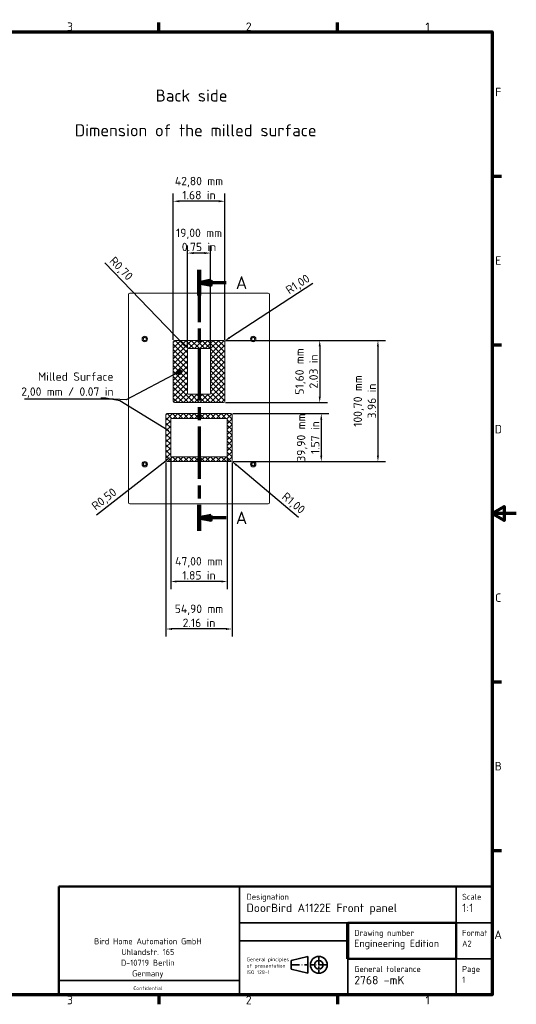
# Model space of a CAD drawing. Header units: millimetres. Extents: x 0 to 1188, y 0 to 840.
# Tile 15 of 15: x 776 to 1188, y 12 to 830. Entities that reach past the tile are written whole.
import ezdxf

# ---------------------------------------------------------------- set-up
doc = ezdxf.new("R2010")
doc.units = ezdxf.units.MM
doc.header["$LTSCALE"] = 2
doc.linetypes.add('CHAIN', pattern=[0.3543, 0.2362, -0.0295, 0.0591, -0.0295])
doc.linetypes.add('DASH_DOT', pattern=[0.37, 0.24, -0.06, 0.01, -0.06])
for name, color, linetype, lineweight in [('Bemaßung (ISO)', 7, 'Continuous', 25), ('Rahmen (ISO)', 7, 'Continuous', 70), ('Schnittlinie (ISO)', 7, 'CHAIN', 70), ('Schraffur (ISO)', 7, 'Continuous', 18), ('Sichtbar (ISO)', 7, 'Continuous', 50), ('Symbol (ISO)', 7, 'Continuous', 25), ('Titel (ISO)', 7, 'Continuous', 50)]:
    doc.layers.add(name, color=color, linetype=linetype, lineweight=lineweight)
doc.styles.add('Bezeichnungstext (DIN)', font='isocpeur.ttf')
doc.styles.add('Notiztext (DIN)', font='isocpeur.ttf')
doc.dimstyles.new('Standard (DIN)', dxfattribs={"dimscale": 2, "dimtxt": 3.5, "dimasz": 2.5, "dimexe": 3.175, "dimexo": 0.8, "dimgap": 0.8, "dimtad": 1, "dimrnd": 1e-08, "dimzin": 0, "dimtxsty": 'Notiztext (DIN)', "dimcen": 0.09, "dimdle": 10, "dimclrd": 256, "dimclre": 256, "dimclrt": 256, "dimadec": 0, "dimazin": 0, "dimtfac": 1, "dimtmove": 0, "dimatfit": 3, "dimfxl": 1, "dimtolj": 1, "dimtzin": 0, "dimlwd": -1, "dimlwe": -1, "dimarcsym": 0})
doc.dimstyles.new('Standard - Methode 2a (DIN)$7', dxfattribs={"dimscale": 2, "dimtxt": 3.5, "dimasz": 2.5, "dimexe": 3.175, "dimexo": 0.8, "dimgap": 0.8, "dimtad": 1, "dimtih": 1, "dimtoh": 1, "dimrnd": 1e-08, "dimtxsty": 'Notiztext (DIN)', "dimcen": 0.09, "dimdle": 10, "dimclrd": 256, "dimclre": 256, "dimclrt": 256, "dimazin": 2, "dimtfac": 1, "dimtmove": 0, "dimatfit": 3, "dimfxl": 1, "dimtolj": 1, "dimlwd": -1, "dimlwe": -1, "dimarcsym": 0})
pattern_1 = [(45, (0, 0), (-2.245064, 2.245064), [])]
pattern_2 = [(135, (0, 0), (-2.245064, -2.245064), [])]

# ---------------------------------------------------------------- blocks, each defined once
blk = doc.blocks.new('Ränder Vorgaberahmen')
at = {"layer": 'Rahmen (ISO)'}
for p, q in [((445.5, 410), (445.5, 413.9)), ((519.75, 410), (519.75, 413.9)), ((584, 350), (587.9, 350)), ((584, 280), (587.9, 280)), ((584, 140), (587.9, 140)), ((584, 70), (587.9, 70)), ((445.5, 10), (445.5, 6.1)), ((519.75, 10), (519.75, 6.1))]:
    blk.add_line(p, q, dxfattribs=at)
at = {"layer": 'Rahmen (ISO)', "flags": 128}
for points in [[(10, 10), (10, 410), (584, 410), (584, 10), (10, 10)], [(594, 210), (584, 210), (589, 212.89), (589, 207.11), (584, 210)]]:
    blk.add_lwpolyline(points, dxfattribs=at)
at = {"layer": 'Rahmen (ISO)', "char_height": 3.5, "attachment_point": 7, "style": 'Notiztext (DIN)'}
for s, insert in [('3', (407.45, 410.4)), ('2', (481.7, 410.4)), ('1', (556.3, 410.4)), ('F', (585.23, 383.25)), ('E', (585.23, 313.25)), ('D', (585.05, 243.25)), ('C', (585.23, 173.25)), ('B', (585.05, 103.25)), ('A', (584.88, 33.25)), ('3', (407.45, 6.1)), ('2', (481.7, 6.1)), ('1', (556.3, 6.1))]:
    blk.add_mtext(s, dxfattribs=dict(at, insert=insert))
blk = doc.blocks.new('Schriftfelder BHA')
at = {"layer": 'Titel (ISO)'}
for p, q in [((404.17, 115.19), (224.17, 115.19)), ((224.17, 115.19), (224.17, 70.19)), ((404.17, 70.19), (404.17, 115.19)), ((344.17, 100.19), (389.17, 100.19)), ((389.17, 100.19), (389.17, 85.19)), ((389.17, 85.19), (344.17, 85.19)), ((404.17, 70.19), (224.17, 70.19))]:
    blk.add_line(p, q, dxfattribs=at)
at = {"layer": 'Titel (ISO)', "lineweight": 35}
for p, q in [((344.17, 115.19), (299.17, 115.19)), ((299.17, 115.19), (299.17, 100.19)), ((389.17, 115.19), (344.17, 115.19)), ((389.17, 115.19), (389.17, 100.19)), ((389.17, 115.19), (404.17, 115.19)), ((299.17, 100.19), (404.17, 100.19)), ((299.17, 100.19), (299.17, 92.69)), ((389.17, 100.19), (389.17, 85.19)), ((344.17, 92.69), (299.17, 92.69)), ((299.17, 92.69), (299.17, 85.19)), ((320.62, 84.44), (327.62, 86.19)), ((327.62, 86.19), (327.62, 79.19)), ((299.17, 85.19), (299.17, 70.19)), ((320.62, 84.44), (320.62, 80.94)), ((389.17, 85.19), (344.17, 85.19)), ((344.17, 85.19), (344.17, 70.19)), ((389.17, 85.19), (404.17, 85.19)), ((389.17, 85.19), (389.17, 70.19)), ((320.62, 80.94), (327.62, 79.19)), ((299.17, 76.19), (224.17, 76.19))]:
    blk.add_line(p, q, dxfattribs=at)
at = {"layer": 'Titel (ISO)', "lineweight": 70}
blk.add_line((344.17, 85.19), (344.17, 100.19), dxfattribs=at)
at = {"layer": 'Titel (ISO)', "linetype": 'CHAIN', "lineweight": 35, "ltscale": 8.333956}
blk.add_line((332.17, 86.44), (332.17, 78.94), dxfattribs=at)
at = {"layer": 'Titel (ISO)', "linetype": 'DASH_DOT', "lineweight": 35, "ltscale": 7.980321}
for p, q in [((320.37, 82.69), (327.87, 82.69)), ((335.92, 82.69), (328.42, 82.69))]:
    blk.add_line(p, q, dxfattribs=at)
at = {"layer": 'Titel (ISO)', "lineweight": 35}
for radius in [3.5, 1.75]:
    blk.add_circle((332.17, 82.69), radius, dxfattribs=at)
at = {"layer": 'Titel (ISO)', "style": 'Notiztext (DIN)'}
for s, insert, char_height, attachment_point, line_spacing_factor in [('{\\H0.71429x;Designation\\P\\H1.4x;DoorBird A1122E Front panel }', (302.17, 112.19), 3.5, 1, 0.986474), ('{\\H0.71429x;Scale\\P\\H1.4x;1:1}', (391.67, 112.19), 3.5, 1, 0.986474), ('{\\H0.71429x;Drawing number\\P\\H1.2x;Engineering Edition}', (346.9, 97.19), 3.5, 1, 0.987666), ('\\fISOCPEUR|b0|i0;{\\H2.5000;Format\\P}\\fISOCPEUR|b0|i0;{\\H2.5000;A2}', (391.67, 97.19), 2.5, 1, 1.068348), ('\\fISOCPEUR|b0|i0;{\\H2.5000;Bird Home Automation GmbH\\P}\\fISOCPEUR|b0|i0;{\\H2.5000;Uhlandstr. 165\\P}\\fISOCPEUR|b0|i0;{\\H2.5000;D-10719 Berlin\\P}\\fISOCPEUR|b0|i0;{\\H2.5000;Germany\\P}', (261.17, 93.71), 2.5, 2, 1.068348), ('\\fISOCPEUR|b0|i0;{\\H1.5000;General pinciples\\P}\\fISOCPEUR|b0|i0;{\\H1.5000;of presentation\\P}\\fISOCPEUR|b0|i0;{\\H1.5000;ISO 128-1}', (302.17, 85.69), 1.5, 1, 1.068348), ('{\\H0.71429x;General tolerance\\P\\H1.4x;2768 -mK}', (346.9, 82.19), 3.5, 1, 0.986474), ('\\fISOCPEUR|b0|i0;{\\H2.5000;Page\\P}\\fISOCPEUR|b0|i0;{\\H2.5000;1}', (391.67, 82.19), 2.5, 1, 1.068348)]:
    blk.add_mtext(s, dxfattribs=dict(at, insert=insert, char_height=char_height, attachment_point=attachment_point, line_spacing_factor=line_spacing_factor))
at = {"layer": 'Titel (ISO)', "insert": (255.17, 73.69), "char_height": 1.5, "attachment_point": 1, "style": 'Notiztext (DIN)'}
blk.add_mtext('\\fISOCPEUR|b0|i0;{\\H1.5000;Confidential}', dxfattribs=at)
blk = doc.blocks.new('*D6')
at = {"layer": 'Bemaßung (ISO)', "transparency": 16777216}
for p, q in [((903.09, 564.28), (903.09, 685.65)), ((940.89, 679.3), (908.09, 679.3)), ((945.89, 564.28), (945.89, 685.65))]:
    blk.add_line(p, q, dxfattribs=at)
for points in [[(908.09, 680.13), (908.09, 678.46), (903.09, 679.3)], [(940.89, 680.13), (940.89, 678.46), (945.89, 679.3)]]:
    blk.add_solid(points, dxfattribs=at)
at = {"layer": 'Defpoints', "color": 0, "transparency": 16777216}
for p in [(903.09, 679.3), (903.09, 562.68), (945.89, 562.68)]:
    blk.add_point(p, dxfattribs=at)
at = {"layer": 'Bemaßung (ISO)', "transparency": 16777216, "insert": (924.49, 699.57), "char_height": 7, "attachment_point": 2, "style": 'Notiztext (DIN)'}
blk.add_mtext('\\A1;\\fISOCPEUR|b0|i0;{\\H7.0000;42,80 mm\\P}\\fISOCPEUR|b0|i0;{\\H7.0000;1.68 in}', dxfattribs=at)
blk = doc.blocks.new('*D7')
at = {"layer": 'Bemaßung (ISO)', "transparency": 16777216}
for p, q in [((897.04, 462.38), (897.04, 317.63)), ((951.94, 462.38), (951.94, 317.63)), ((946.94, 323.98), (902.04, 323.98))]:
    blk.add_line(p, q, dxfattribs=at)
for points in [[(902.04, 324.81), (902.04, 323.14), (897.04, 323.98)], [(946.94, 324.81), (946.94, 323.14), (951.94, 323.98)]]:
    blk.add_solid(points, dxfattribs=at)
at = {"layer": 'Defpoints', "color": 0, "transparency": 16777216}
for p in [(897.04, 463.98), (951.94, 463.98), (897.04, 323.98)]:
    blk.add_point(p, dxfattribs=at)
at = {"layer": 'Bemaßung (ISO)', "transparency": 16777216, "insert": (924.49, 344.25), "char_height": 7, "attachment_point": 2, "style": 'Notiztext (DIN)'}
blk.add_mtext('\\A1;\\fISOCPEUR|b0|i0;{\\H7.0000;54,90 mm\\P}\\fISOCPEUR|b0|i0;{\\H7.0000;2.16 in}', dxfattribs=at)
blk = doc.blocks.new('*D8')
at = {"layer": 'Bemaßung (ISO)', "transparency": 16777216}
for p, q in [((900.99, 465.83), (900.99, 357.08)), ((947.99, 465.83), (947.99, 357.08)), ((942.99, 363.43), (905.99, 363.43))]:
    blk.add_line(p, q, dxfattribs=at)
for points in [[(905.99, 364.26), (905.99, 362.59), (900.99, 363.43)], [(942.99, 364.26), (942.99, 362.59), (947.99, 363.43)]]:
    blk.add_solid(points, dxfattribs=at)
at = {"layer": 'Defpoints', "color": 0, "transparency": 16777216}
for p in [(900.99, 467.43), (947.99, 467.43), (900.99, 363.43)]:
    blk.add_point(p, dxfattribs=at)
at = {"layer": 'Bemaßung (ISO)', "transparency": 16777216, "insert": (924.49, 383.7), "char_height": 7, "attachment_point": 2, "style": 'Notiztext (DIN)'}
blk.add_mtext('\\A1;\\fISOCPEUR|b0|i0;{\\H7.0000;47,00 mm\\P}\\fISOCPEUR|b0|i0;{\\H7.0000;1.85 in}', dxfattribs=at)
blk = doc.blocks.new('*D9')
at = {"layer": 'Bemaßung (ISO)', "transparency": 16777216}
for p, q in [((914.99, 557.83), (914.99, 642.58)), ((933.99, 557.83), (933.99, 642.58)), ((928.99, 636.23), (919.99, 636.23))]:
    blk.add_line(p, q, dxfattribs=at)
for points in [[(919.99, 637.06), (919.99, 635.39), (914.99, 636.23)], [(928.99, 637.06), (928.99, 635.39), (933.99, 636.23)]]:
    blk.add_solid(points, dxfattribs=at)
at = {"layer": 'Defpoints', "color": 0, "transparency": 16777216}
for p in [(914.99, 636.23), (914.99, 556.23), (933.99, 556.23)]:
    blk.add_point(p, dxfattribs=at)
at = {"layer": 'Bemaßung (ISO)', "transparency": 16777216, "insert": (924.49, 656.5), "char_height": 7, "attachment_point": 2, "style": 'Notiztext (DIN)'}
blk.add_mtext('\\A1;\\fISOCPEUR|b0|i0;{\\H7.0000;19,00 mm\\P}\\fISOCPEUR|b0|i0;{\\H7.0000;0.75 in}', dxfattribs=at)
blk = doc.blocks.new('*D10')
at = {"layer": 'Bemaßung (ISO)', "transparency": 16777216}
for p, q in [((946.49, 563.68), (1031.1, 563.68)), ((1024.75, 558.68), (1024.75, 517.08)), ((946.49, 512.08), (1031.1, 512.08))]:
    blk.add_line(p, q, dxfattribs=at)
for points in [[(1023.91, 558.68), (1025.58, 558.68), (1024.75, 563.68)], [(1023.91, 517.08), (1025.58, 517.08), (1024.75, 512.08)]]:
    blk.add_solid(points, dxfattribs=at)
at = {"layer": 'Defpoints', "color": 0, "transparency": 16777216}
for p in [(944.89, 563.68), (944.89, 512.08), (1024.75, 512.08)]:
    blk.add_point(p, dxfattribs=at)
at = {"layer": 'Bemaßung (ISO)', "transparency": 16777216, "insert": (1004.47, 537.88), "char_height": 7, "attachment_point": 2, "rotation": 90, "style": 'Notiztext (DIN)'}
blk.add_mtext('\\A1;\\fISOCPEUR|b0|i0;{\\H7.0000;51,60 mm\\P}\\fISOCPEUR|b0|i0;{\\H7.0000;2.03 in}', dxfattribs=at)
blk = doc.blocks.new('*D11')
at = {"layer": 'Bemaßung (ISO)', "transparency": 16777216}
for p, q in [((952.54, 502.88), (1032.39, 502.88)), ((1026.04, 497.88), (1026.04, 467.98)), ((952.54, 462.98), (1032.39, 462.98))]:
    blk.add_line(p, q, dxfattribs=at)
for points in [[(1025.21, 497.88), (1026.88, 497.88), (1026.04, 502.88)], [(1025.21, 467.98), (1026.88, 467.98), (1026.04, 462.98)]]:
    blk.add_solid(points, dxfattribs=at)
at = {"layer": 'Defpoints', "color": 0, "transparency": 16777216}
for p in [(950.94, 502.88), (950.94, 462.98), (1026.04, 462.98)]:
    blk.add_point(p, dxfattribs=at)
at = {"layer": 'Bemaßung (ISO)', "transparency": 16777216, "insert": (1005.77, 482.93), "char_height": 7, "attachment_point": 2, "rotation": 90, "style": 'Notiztext (DIN)'}
blk.add_mtext('\\A1;\\fISOCPEUR|b0|i0;{\\H7.0000;39,90 mm\\P}\\fISOCPEUR|b0|i0;{\\H7.0000;1.57 in}', dxfattribs=at)
blk = doc.blocks.new('*D17')
at = {"layer": 'Bemaßung (ISO)', "transparency": 16777216}
for p, q in [((946.49, 563.68), (1079.44, 563.68)), ((1073.09, 558.68), (1073.09, 467.98)), ((952.54, 462.98), (1079.44, 462.98))]:
    blk.add_line(p, q, dxfattribs=at)
for points in [[(1072.26, 558.68), (1073.92, 558.68), (1073.09, 563.68)], [(1072.26, 467.98), (1073.92, 467.98), (1073.09, 462.98)]]:
    blk.add_solid(points, dxfattribs=at)
at = {"layer": 'Defpoints', "color": 0, "transparency": 16777216}
for p in [(944.89, 563.68), (950.94, 462.98), (1073.09, 462.98)]:
    blk.add_point(p, dxfattribs=at)
at = {"layer": 'Bemaßung (ISO)', "transparency": 16777216, "insert": (1052.82, 513.33), "char_height": 7, "attachment_point": 2, "rotation": 90, "style": 'Notiztext (DIN)'}
blk.add_mtext('\\A1;\\fISOCPEUR|b0|i0;{\\H7.0000;100,70 mm\\P}\\fISOCPEUR|b0|i0;{\\H7.0000;3.96 in}', dxfattribs=at)
blk = doc.blocks.new('2DTransSchnitt0')
at = {"layer": 'Schnittlinie (ISO)', "linetype": 'CHAIN', "ltscale": 45.936356}
blk.add_line((462.25, 311.15), (462.25, 202.82), dxfattribs=at)
at = {"layer": 'Schnittlinie (ISO)', "linetype": 'Continuous', "lineweight": 140}
for p, q in [((462.25, 311.15), (462.25, 300.48)), ((462.25, 213.5), (462.25, 202.82))]:
    blk.add_line(p, q, dxfattribs=at)
at = {"layer": 'Schnittlinie (ISO)', "linetype": 'Continuous'}
for p, q in [((467.25, 306.81), (462.25, 305.81)), ((467.25, 304.81), (467.25, 306.81)), ((467.25, 305.81), (462.25, 305.81)), ((462.25, 305.81), (467.25, 304.81)), ((473.58, 305.81), (467.25, 305.81)), ((467.25, 209.16), (462.25, 208.16)), ((467.25, 207.16), (467.25, 209.16)), ((467.25, 208.16), (462.25, 208.16)), ((462.25, 208.16), (467.25, 207.16)), ((473.58, 208.16), (467.25, 208.16))]:
    blk.add_line(p, q, dxfattribs=at)
at = {"layer": 'Schnittlinie (ISO)', "linetype": 'Continuous', "flags": 128}
for points in [[(467.25, 306.81), (462.25, 305.81), (467.25, 304.81), (467.25, 306.81)], [(467.25, 209.16), (462.25, 208.16), (467.25, 207.16), (467.25, 209.16)]]:
    blk.add_lwpolyline(points, dxfattribs=at)
at = {"layer": 'Schnittlinie (ISO)'}
for points in [[(467.25, 306.81), (462.25, 305.81), (467.25, 304.81), (467.25, 306.81)], [(467.25, 209.16), (462.25, 208.16), (467.25, 207.16), (467.25, 209.16)]]:
    blk.add_solid(points, dxfattribs=at)
at = {"layer": 'Schnittlinie (ISO)', "char_height": 5.25, "attachment_point": 7, "style": 'Bezeichnungstext (DIN)'}
for insert in [(477.54, 303.19), (477.54, 205.54)]:
    blk.add_mtext('A', dxfattribs=dict(at, insert=insert))
blk = doc.blocks.new('*D25')
at = {"layer": 'Bemaßung (ISO)', "transparency": 16777216}
blk.add_line((1007.26, 416.66), (955.54, 460.12), dxfattribs=at)
blk.add_solid([(956.07, 460.75), (955, 459.48), (951.71, 463.33)], dxfattribs=at)
at = {"layer": 'Defpoints', "color": 0, "transparency": 16777216}
for p in [(950.94, 463.98), (951.71, 463.33)]:
    blk.add_point(p, dxfattribs=at)
at = {"layer": 'Bemaßung (ISO)', "transparency": 16777216, "insert": (997.19, 438.18), "char_height": 7, "attachment_point": 1, "rotation": 319.96092, "style": 'Notiztext (DIN)'}
blk.add_mtext('\\A1;R1,00', dxfattribs=at)
blk = doc.blocks.new('*D26')
at = {"layer": 'Bemaßung (ISO)', "transparency": 16777216}
blk.add_line((839.34, 418.82), (897.16, 464.04), dxfattribs=at)
blk.add_solid([(896.65, 464.7), (897.68, 463.38), (901.1, 467.12)], dxfattribs=at)
at = {"layer": 'Defpoints', "color": 0, "transparency": 16777216}
for p in [(901.1, 467.12), (901.49, 467.43)]:
    blk.add_point(p, dxfattribs=at)
at = {"layer": 'Bemaßung (ISO)', "transparency": 16777216, "insert": (834.44, 427.69), "char_height": 7, "attachment_point": 1, "rotation": 38.02246, "style": 'Notiztext (DIN)'}
blk.add_mtext('\\A1;R0,50', dxfattribs=at)
blk = doc.blocks.new('*D27')
at = {"layer": 'Bemaßung (ISO)', "transparency": 16777216}
blk.add_line((1019.14, 610.96), (949.92, 565.95), dxfattribs=at)
blk.add_solid([(949.47, 566.65), (950.38, 565.25), (945.73, 563.22)], dxfattribs=at)
at = {"layer": 'Defpoints', "color": 0, "transparency": 16777216}
for p in [(944.89, 562.68), (945.73, 563.22)]:
    blk.add_point(p, dxfattribs=at)
at = {"layer": 'Bemaßung (ISO)', "transparency": 16777216, "insert": (995.62, 607.6), "char_height": 7, "attachment_point": 1, "rotation": 33.04062, "style": 'Notiztext (DIN)'}
blk.add_mtext('\\A1;R1,00', dxfattribs=at)
blk = doc.blocks.new('*D28')
at = {"layer": 'Bemaßung (ISO)', "transparency": 16777216}
blk.add_line((846.31, 628.24), (911.74, 560.33), dxfattribs=at)
blk.add_solid([(912.34, 560.91), (911.14, 559.75), (915.21, 556.73)], dxfattribs=at)
at = {"layer": 'Defpoints', "color": 0, "transparency": 16777216}
for p in [(915.21, 556.73), (915.69, 556.23)]:
    blk.add_point(p, dxfattribs=at)
at = {"layer": 'Bemaßung (ISO)', "transparency": 16777216, "insert": (854.62, 634.03), "char_height": 7, "attachment_point": 1, "rotation": 313.93391, "style": 'Notiztext (DIN)'}
blk.add_mtext('\\A1;R0,70', dxfattribs=at)

msp = doc.modelspace()

# ---------------------------------------------------------------- hatches: boundary and pattern name
at = {"layer": 'Schraffur (ISO)'}
h = msp.add_hatch(dxfattribs=at)
h.set_pattern_fill('ANSI31', color=256, scale=25.4, style=0, double=1)
h.set_pattern_definition(pattern_1)
edge = h.paths.add_edge_path(flags=0)
edge.add_line((933.2948, 518.9267), (915.6948, 518.9267))
edge.add_arc((915.6948, 519.6267), 0.7, 180, 270, ccw=False)
edge.add_line((914.9948, 519.6267), (914.9948, 556.2267))
edge.add_arc((915.6948, 556.2267), 0.7, 90, 180, ccw=False)
edge.add_line((915.6948, 556.9267), (933.2948, 556.9267))
edge.add_arc((933.2948, 556.2267), 0.7, 0, 90, ccw=False)
edge.add_line((933.9948, 556.2267), (933.9948, 519.6267))
edge.add_arc((933.2948, 519.6267), 0.7, -90, 0, ccw=False)
edge = h.paths.add_edge_path()
edge.add_arc((944.8948, 513.0767), 1, 270, 360)
edge.add_line((945.8948, 513.0767), (945.8948, 562.6767))
edge.add_arc((944.8948, 562.6767), 1, 0, 90)
edge.add_line((944.8948, 563.6767), (904.0948, 563.6767))
edge.add_arc((904.0948, 562.6767), 1, 90, 180)
edge.add_line((903.0948, 562.6767), (903.0948, 513.0767))
edge.add_arc((904.0948, 513.0767), 1, 180, 270)
edge.add_line((904.0948, 512.0767), (944.8948, 512.0767))
h = msp.add_hatch(dxfattribs=at)
h.set_pattern_fill('ANSI31', color=256, scale=25.4, angle=90, style=0, double=1)
h.set_pattern_definition(pattern_2)
edge = h.paths.add_edge_path(flags=0)
edge.add_line((933.2948, 518.9267), (915.6948, 518.9267))
edge.add_arc((915.6948, 519.6267), 0.7, 180, 270, ccw=False)
edge.add_line((914.9948, 519.6267), (914.9948, 556.2267))
edge.add_arc((915.6948, 556.2267), 0.7, 90, 180, ccw=False)
edge.add_line((915.6948, 556.9267), (933.2948, 556.9267))
edge.add_arc((933.2948, 556.2267), 0.7, 0, 90, ccw=False)
edge.add_line((933.9948, 556.2267), (933.9948, 519.6267))
edge.add_arc((933.2948, 519.6267), 0.7, -90, 0, ccw=False)
edge = h.paths.add_edge_path()
edge.add_arc((944.8948, 513.0767), 1, 270, 360)
edge.add_line((945.8948, 513.0767), (945.8948, 562.6767))
edge.add_arc((944.8948, 562.6767), 1, 0, 90)
edge.add_line((944.8948, 563.6767), (904.0948, 563.6767))
edge.add_arc((904.0948, 562.6767), 1, 90, 180)
edge.add_line((903.0948, 562.6767), (903.0948, 513.0767))
edge.add_arc((904.0948, 513.0767), 1, 180, 270)
edge.add_line((904.0948, 512.0767), (944.8948, 512.0767))
h = msp.add_hatch(dxfattribs=at)
h.set_pattern_fill('ANSI31', color=256, scale=25.4, style=0, double=1)
h.set_pattern_definition(pattern_1)
edge = h.paths.add_edge_path(flags=0)
edge.add_arc((947.4948, 467.4267), 0.5, 270, 360)
edge.add_line((947.9948, 467.4267), (947.9948, 498.4267))
edge.add_arc((947.4948, 498.4267), 0.5, 0, 90)
edge.add_line((947.4948, 498.9267), (901.4948, 498.9267))
edge.add_arc((901.4948, 498.4267), 0.5, 90, 180)
edge.add_line((900.9948, 498.4267), (900.9948, 467.4267))
edge.add_arc((901.4948, 467.4267), 0.5, 180, 270)
edge.add_line((901.4948, 466.9267), (947.4948, 466.9267))
edge = h.paths.add_edge_path()
edge.add_arc((898.0448, 501.8767), 1, 90, 180)
edge.add_line((897.0448, 501.8767), (897.0448, 463.9767))
edge.add_arc((898.0448, 463.9767), 1, 180, 270)
edge.add_line((898.0448, 462.9767), (950.9448, 462.9767))
edge.add_arc((950.9448, 463.9767), 1, 270, 360)
edge.add_line((951.9448, 463.9767), (951.9448, 501.8767))
edge.add_arc((950.9448, 501.8767), 1, 0, 90)
edge.add_line((950.9448, 502.8767), (898.0448, 502.8767))
h = msp.add_hatch(dxfattribs=at)
h.set_pattern_fill('ANSI31', color=256, scale=25.4, angle=90, style=0, double=1)
h.set_pattern_definition(pattern_2)
edge = h.paths.add_edge_path(flags=0)
edge.add_arc((947.4948, 467.4267), 0.5, 270, 360)
edge.add_line((947.9948, 467.4267), (947.9948, 498.4267))
edge.add_arc((947.4948, 498.4267), 0.5, 0, 90)
edge.add_line((947.4948, 498.9267), (901.4948, 498.9267))
edge.add_arc((901.4948, 498.4267), 0.5, 90, 180)
edge.add_line((900.9948, 498.4267), (900.9948, 467.4267))
edge.add_arc((901.4948, 467.4267), 0.5, 180, 270)
edge.add_line((901.4948, 466.9267), (947.4948, 466.9267))
edge = h.paths.add_edge_path()
edge.add_arc((898.0448, 501.8767), 1, 90, 180)
edge.add_line((897.0448, 501.8767), (897.0448, 463.9767))
edge.add_arc((898.0448, 463.9767), 1, 180, 270)
edge.add_line((898.0448, 462.9767), (950.9448, 462.9767))
edge.add_arc((950.9448, 463.9767), 1, 270, 360)
edge.add_line((951.9448, 463.9767), (951.9448, 501.8767))
edge.add_arc((950.9448, 501.8767), 1, 0, 90)
edge.add_line((950.9448, 502.8767), (898.0448, 502.8767))

# ---------------------------------------------------------------- linework, layer by layer
at = {"layer": 'Sichtbar (ISO)', "lineweight": 18}
for p, q in [((865.997, 428.9267), (865.997, 601.9267)), ((866.997, 602.9267), (981.997, 602.9267)), ((982.997, 601.9267), (982.997, 428.9267)), ((903.0948, 513.0767), (903.0948, 562.6767)), ((904.0948, 563.6767), (944.8948, 563.6767)), ((914.9948, 519.6267), (914.9948, 556.2267)), ((915.6948, 556.9267), (933.2948, 556.9267)), ((933.9948, 556.2267), (933.9948, 519.6267)), ((945.8948, 562.6767), (945.8948, 513.0767)), ((933.2948, 518.9267), (915.6948, 518.9267)), ((944.8948, 512.0767), (904.0948, 512.0767)), ((897.0448, 463.9767), (897.0448, 501.8767)), ((898.0448, 502.8767), (950.9448, 502.8767)), ((947.4948, 498.9267), (901.4948, 498.9267)), ((951.9448, 501.8767), (951.9448, 463.9767)), ((900.9948, 498.4267), (900.9948, 467.4267)), ((947.9948, 467.4267), (947.9948, 498.4267)), ((901.4948, 466.9267), (947.4948, 466.9267)), ((950.9448, 462.9767), (898.0448, 462.9767)), ((981.997, 427.9267), (866.997, 427.9267))]:
    msp.add_line(p, q, dxfattribs=at)
at = {"layer": 'Sichtbar (ISO)', "lineweight": 5}
for centre, radius in [((879.4948, 564.8767), 2.25), ((879.4948, 564.8767), 1.5), ((879.4948, 564.8767), 1.3), ((969.4948, 564.8767), 2.25), ((969.4948, 564.8767), 1.5), ((969.4948, 564.8767), 1.3), ((879.4948, 460.8767), 2.25), ((879.4948, 460.8767), 1.5), ((879.4948, 460.8767), 1.3), ((969.4948, 460.8767), 2.25), ((969.4948, 460.8767), 1.5), ((969.4948, 460.8767), 1.3)]:
    msp.add_circle(centre, radius, dxfattribs=at)
at = {"layer": 'Sichtbar (ISO)', "lineweight": 18}
for centre, radius, start, end in [((866.997, 601.9267), 1, 90, 180), ((981.997, 601.9267), 1, 0, 90), ((904.0948, 562.6767), 1, 90, 180), ((915.6948, 556.2267), 0.7, 90, 180), ((944.8948, 562.6767), 1, 0, 90), ((915.6948, 519.6267), 0.7, 180, 270), ((933.2948, 519.6267), 0.7, 270, 0), ((904.0948, 513.0767), 1, 180, 270), ((944.8948, 513.0767), 1, 270, 0), ((898.0448, 501.8767), 1, 90, 180), ((901.4948, 498.4267), 0.5, 90, 180), ((947.4948, 498.4267), 0.5, 0, 90), ((950.9448, 501.8767), 1, 0, 90), ((901.4948, 467.4267), 0.5, 180, 270), ((947.4948, 467.4267), 0.5, 270, 0), ((898.0448, 463.9767), 1, 180, 270), ((950.9448, 463.9767), 1, 270, 0), ((866.997, 428.9267), 1, 180, 270), ((981.997, 428.9267), 1, 270, 0)]:
    msp.add_arc(centre, radius, start, end, dxfattribs=at)
at = {"layer": 'Sichtbar (ISO)', "lineweight": 5}
msp.add_arc((933.2948, 556.2267), 0.7, 0, 90, dxfattribs=at)

# ---------------------------------------------------------------- block references
at = {"xscale": 2, "yscale": 2, "zscale": 2}
for name, p in [('Ränder Vorgaberahmen', (0, 0)), ('Schriftfelder BHA', (359.6634, -120.3748))]:
    msp.add_blockref(name, p, dxfattribs=at)
at = {"layer": 'Schnittlinie (ISO)', "xscale": 2, "yscale": 2, "zscale": 2}
msp.add_blockref('2DTransSchnitt0', (0, 0), dxfattribs=at)

# ---------------------------------------------------------------- texts
at = {"layer": 'Symbol (ISO)', "char_height": 10, "attachment_point": 1, "style": 'Notiztext (DIN)'}
for s, insert, width in [('\\fISOCPEUR|b0|i0;{\\H10.0000;Back side}', (888.4372, 772.0942), 112), ('\\fISOCPEUR|b0|i0;{\\H10.0000;Dimension of the milled surface}', (821.3618, 743.2327), 205.31737)]:
    msp.add_mtext(s, dxfattribs=dict(at, insert=insert, width=width))
at = {"layer": 'Symbol (ISO)', "insert": (853.5114, 516.0474), "char_height": 7, "width": 75.214286, "attachment_point": 9, "line_spacing_factor": 1.068348, "style": 'Notiztext (DIN)'}
msp.add_mtext('\\fISOCPEUR|b0|i0;Milled Surface\\P\\fISOCPEUR|b0|i0;2,00 mm / 0.07 in', dxfattribs=at)

# ---------------------------------------------------------------- dimensions: what is measured, and where the dimension line sits
at = {"layer": 'Bemaßung (ISO)'}
for base, p1, p2, angle, text, picture, middle in [((903.0948, 679.2965), (945.8948, 562.6767), (903.0948, 562.6767), 180, '\\fISOCPEUR|b0|i0;{\\H7.0000;<> mm\\P}\\fISOCPEUR|b0|i0;{\\H7.0000;1.68 in}', '*D6', (924.4948, 679.2965)), ((914.9948, 636.2267), (933.9948, 556.2267), (914.9948, 556.2267), 180, '\\fISOCPEUR|b0|i0;{\\H7.0000;<> mm\\P}\\fISOCPEUR|b0|i0;{\\H7.0000;0.75 in}', '*D9', (924.4948, 636.2267)), ((1024.7458, 512.0767), (944.8948, 563.6767), (944.8948, 512.0767), 270, '\\fISOCPEUR|b0|i0;{\\H7.0000;<> mm\\P}\\fISOCPEUR|b0|i0;{\\H7.0000;2.03 in}', '*D10', (1024.7458, 537.8767)), ((1073.091, 462.9767), (944.8948, 563.6767), (950.9448, 462.9767), 270, '\\fISOCPEUR|b0|i0;{\\H7.0000;<> mm\\P}\\fISOCPEUR|b0|i0;{\\H7.0000;3.96 in}', '*D17', (1073.091, 513.3267)), ((1026.0448, 462.9767), (950.9448, 502.8767), (950.9448, 462.9767), 270, '\\fISOCPEUR|b0|i0;{\\H7.0000;<> mm\\P}\\fISOCPEUR|b0|i0;{\\H7.0000;1.57 in}', '*D11', (1026.0448, 482.9267)), ((897.0448, 323.9767), (951.9448, 463.9767), (897.0448, 463.9767), 180, '\\fISOCPEUR|b0|i0;{\\H7.0000;<> mm\\P}\\fISOCPEUR|b0|i0;{\\H7.0000;2.16 in}', '*D7', (924.4948, 323.9767))]:
    dim = msp.add_linear_dim(base=base, p1=p1, p2=p2, angle=angle, text=text, dimstyle='Standard (DIN)', override={"dimgap": 0.8, "dimdec": 2, "dimtol": 0, "dimlim": 0, "dimtp": 0, "dimtm": 0, "dimtdec": 2, "dimtofl": 0, "dimatfit": 1, "dimtvp": -0.25}, dxfattribs=at)
    dim.commit()
    dim.dimension.update_dxf_attribs({"geometry": picture, "text_midpoint": middle, "dimtype": 160})
for center, mpoint, picture, middle in [((915.6948, 556.2267), (915.2091, 556.7308), '*D28', (854.8295, 619.4002)), ((944.8948, 562.6767), (945.7331, 563.2219), '*D27', (1009.433, 604.6534)), ((901.4948, 467.4267), (901.1009, 467.1187), '*D26', (849.0053, 426.3843)), ((950.9448, 463.9767), (951.7104, 463.3334), '*D25', (998.3961, 424.1051))]:
    dim = msp.add_radius_dim(center=center, mpoint=mpoint, dimstyle='Standard (DIN)', override={"dimgap": 0.8, "dimdec": 2, "dimlfac": 1, "dimcen": 0, "dimtol": 0, "dimlim": 0, "dimtp": 0, "dimtm": 0, "dimtdec": 2, "dimtofl": 0}, dxfattribs=at)
    dim.commit()
    dim.dimension.update_dxf_attribs({"geometry": picture, "text_midpoint": middle, "dimtype": 164})
dim = msp.add_linear_dim(base=(900.9948, 363.4267), p1=(947.9948, 467.4267), p2=(900.9948, 467.4267), text='\\fISOCPEUR|b0|i0;{\\H7.0000;<> mm\\P}\\fISOCPEUR|b0|i0;{\\H7.0000;1.85 in}', dimstyle='Standard (DIN)', override={"dimgap": 0.8, "dimdec": 2, "dimtol": 0, "dimlim": 0, "dimtp": 0, "dimtm": 0, "dimtdec": 2, "dimtofl": 0, "dimatfit": 1, "dimtvp": -0.25}, dxfattribs=at)
dim.commit()
dim.dimension.update_dxf_attribs({"geometry": '*D8', "text_midpoint": (924.4948, 363.4267), "dimtype": 160})

# ---------------------------------------------------------------- leaders
at = {"layer": 'Symbol (ISO)', "annotation_type": 0, "has_hookline": 1, "hookline_direction": 1}
for points, override, text_width in [([(908.1287, 537.4848), (863.8808, 514.4254), (853.5114, 514.8807)], {"dimasz": 2.5, "dimgap": 0, "dimtad": 1, "dimldrblk": 'Dot'}, 73.85), ([(898.8771, 488.9604), (858.7995, 513.5556), (847.2021, 515.7476)], {"dimasz": 2.5, "dimgap": 0, "dimtad": 1, "dimldrblk": 'DotSmall'}, 4.2)]:
    msp.add_leader(points, dimstyle='Standard - Methode 2a (DIN)$7', override=override, dxfattribs=dict(at, text_width=text_width))

doc.saveas('drawing.dxf')
